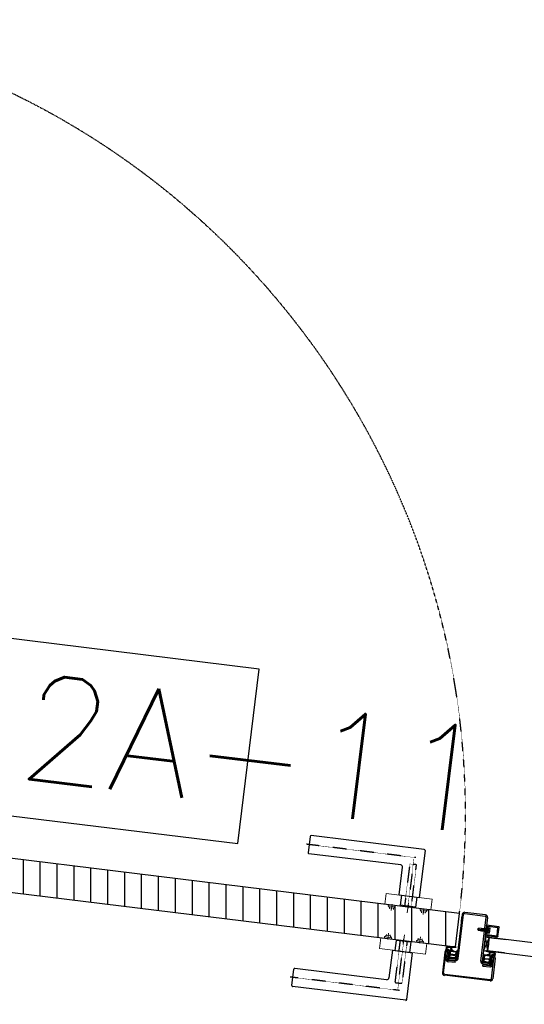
# Model space of a CAD drawing. Header units: millimetres. Extents: x -4577 to 1032787, y -66234 to 201209.
# Tile 194 of 256: x 9511 to 10109, y -6712 to -5545. Entities that reach past the tile are written whole.
import ezdxf

# ---------------------------------------------------------------- set-up
doc = ezdxf.new("R2010")
doc.units = ezdxf.units.MM
for name, pattern in [('510_5_2OG_ELT_1004$0$11-07-22_DS_2OG$0$AUSGEZOGEN', [0]), ('510_5_2OG_ELT_1004$0$11-07-22_DS_2OG$0$STRICHLINIE_S4', [0.095, 0.06, -0.035]), ('510_5_2OG_ELT_1004$0$11-07-22_DS_2OG$0$VERDECKT2_S2', [0.17, 0.1, -0.07])]:
    doc.linetypes.add(name, pattern=pattern)
for name, color, linetype in [('510_5_2OG_ELT_1004$0$11-07-22_DS_2OG$0$2DKont', 8, '510_5_2OG_ELT_1004$0$11-07-22_DS_2OG$0$AUSGEZOGEN'), ('510_5_2OG_ELT_1004$0$11-07-22_DS_2OG$0$2DSchraff', 8, '510_5_2OG_ELT_1004$0$11-07-22_DS_2OG$0$AUSGEZOGEN'), ('510_5_2OG_ELT_1004$0$11-07-22_DS_2OG$0$Mieterausbau', 8, '510_5_2OG_ELT_1004$0$11-07-22_DS_2OG$0$AUSGEZOGEN')]:
    doc.layers.add(name, color=color, linetype=linetype)
doc.styles.add('510_5_2OG_ELT_1004$0$Standard', font='simplex.shx')

# ---------------------------------------------------------------- blocks, each defined once
blk = doc.blocks.new('510_5_2OG_ELT_1004$0$11-07-22_DS_2OG$0$G01_Schr', base_point=(-0.006, -0.01))
at = {"layer": '510_5_2OG_ELT_1004$0$11-07-22_DS_2OG$0$2DSchraff'}
h = blk.add_hatch(color=7, dxfattribs=at)
h.dxf.hatch_style = 2
h.paths.add_polyline_path([(-0.006, 0.0003), (-0.006, 0.0003), (-0.006, 0.0003), (-0.006, 0.0003), (-0.006, 0.0002), (-0.006, 0.0002), (-0.006, 0.0002), (-0.006, 0.0002), (-0.006, 0.0002), (-0.006, 0.0002), (-0.006, 0.0002), (-0.006, 0.0002), (-0.006, 0.0001), (-0.006, 0.0001), (-0.0059, 0.0001), (-0.0059, 0.0001), (-0.0059, 0.0001), (-0.0059, 0.0001), (-0.0059, 0.0001), (-0.0059, 0.0001), (-0.0059, 0.0001), (-0.0059, 0.0001), (-0.0059, 0.0001), (-0.0059, 0), (-0.0059, 0), (-0.0058, 0), (-0.0058, 0), (-0.0058, 0), (-0.0058, 0), (-0.0058, 0), (-0.0058, 0), (-0.0058, 0), (-0.0058, 0), (-0.0057, 0), (-0.0057, 0), (-0.0057, 0), (-0.0057, 0), (-0.0051, 0), (-0.0051, 0), (-0.0051, 0), (-0.0051, 0), (-0.005, 0), (-0.005, 0), (-0.005, 0), (-0.005, 0), (-0.005, 0), (-0.005, 0), (-0.005, 0), (-0.005, 0), (-0.0049, 0), (-0.0049, 0), (-0.0049, 0.0001), (-0.0049, 0.0001), (-0.0049, 0.0001), (-0.0049, 0.0001), (-0.0049, 0.0001), (-0.0049, 0.0001), (-0.0049, 0.0001), (-0.0049, 0.0001), (-0.0049, 0.0001), (-0.0048, 0.0001), (-0.0048, 0.0001), (-0.0048, 0.0002), (-0.0048, 0.0002), (-0.0048, 0.0002), (-0.0048, 0.0002), (-0.0048, 0.0002), (-0.0048, 0.0002), (-0.0048, 0.0002), (-0.0048, 0.0002), (-0.0048, 0.0003), (-0.0048, 0.0003), (-0.0048, 0.0003), (-0.0048, 0.0003), (-0.0048, 0.0004), (-0.0048, 0.0004), (-0.0048, 0.0004), (-0.0048, 0.0005), (-0.0048, 0.0005), (-0.0048, 0.0005), (-0.0048, 0.0005), (-0.0048, 0.0005), (-0.0048, 0.0005), (-0.0048, 0.0005), (-0.0048, 0.0005), (-0.0048, 0.0006), (-0.0048, 0.0006), (-0.0048, 0.0006), (-0.0048, 0.0006), (-0.0047, 0.0006), (-0.0047, 0.0006), (-0.0047, 0.0006), (-0.0047, 0.0006), (-0.0047, 0.0006), (-0.0047, 0.0006), (-0.0047, 0.0007), (-0.0047, 0.0007), (-0.0047, 0.0007), (-0.0047, 0.0007), (-0.0047, 0.0007), (-0.0046, 0.0007), (-0.0046, 0.0007), (-0.0046, 0.0007), (-0.0046, 0.0007), (-0.0046, 0.0007), (-0.0046, 0.0007), (-0.0046, 0.0007), (-0.0046, 0.0007), (-0.0046, 0.0007), (-0.0045, 0.0007), (-0.0045, 0.0007), (-0.0038, 0.0008), (-0.0038, 0.0008), (-0.0038, 0.0008), (-0.0038, 0.0008), (-0.0038, 0.0008), (-0.0038, 0.0008), (-0.0037, 0.0008), (-0.0037, 0.0008), (-0.0037, 0.0008), (-0.0037, 0.0008), (-0.0037, 0.0008), (-0.0037, 0.0008), (-0.0037, 0.0008), (-0.0037, 0.0008), (-0.0037, 0.0008), (-0.0037, 0.0008), (-0.0037, 0.0008), (-0.0037, 0.0008), (-0.0037, 0.0008), (-0.0036, 0.0008), (-0.0036, 0.0008), (-0.0036, 0.0008), (-0.0036, 0.0009), (-0.0036, 0.0009), (-0.0036, 0.0009), (-0.0036, 0.0009), (-0.0036, 0.0009), (-0.0036, 0.0009), (-0.0036, 0.0009), (-0.0036, 0.0009), (-0.0036, 0.0009), (-0.0036, 0.0009), (-0.0036, 0.0009), (-0.0036, 0.0009), (-0.0036, 0.0009), (-0.0036, 0.0009), (-0.0036, 0.0009), (-0.003, 0.0019), (-0.003, 0.0019), (-0.003, 0.0019), (-0.003, 0.002), (-0.003, 0.002), (-0.003, 0.0021), (-0.003, 0.0021), (-0.003, 0.0022), (-0.0031, 0.0022), (-0.0031, 0.0023), (-0.0031, 0.0023), (-0.0031, 0.0023), (-0.0032, 0.0024), (-0.0032, 0.0024), (-0.0032, 0.0024), (-0.0033, 0.0024), (-0.0033, 0.0025), (-0.0033, 0.0025), (-0.0034, 0.0025), (-0.0034, 0.0025), (-0.0035, 0.0025), (-0.0035, 0.0025), (-0.0036, 0.0025), (-0.0036, 0.0025), (-0.0037, 0.0025), (-0.0037, 0.0025), (-0.0037, 0.0024), (-0.0038, 0.0024), (-0.0038, 0.0024), (-0.0038, 0.0024), (-0.0039, 0.0023), (-0.0039, 0.0023), (-0.0039, 0.0023), (-0.004, 0.0022), (-0.004, 0.0022), (-0.004, 0.0021), (-0.004, 0.0021), (-0.004, 0.002), (-0.004, 0.002), (-0.004, 0.002), (-0.004, 0.002), (-0.0041, 0.0019), (-0.0041, 0.0019), (-0.0041, 0.0019), (-0.0041, 0.0018), (-0.0041, 0.0018), (-0.0042, 0.0018), (-0.0042, 0.0018), (-0.0042, 0.0018), (-0.0043, 0.0018), (-0.0043, 0.0018), (-0.0043, 0.0017), (-0.0044, 0.0017), (-0.0044, 0.0017), (-0.0044, 0.0017), (-0.0045, 0.0017), (-0.0045, 0.0018), (-0.0045, 0.0018), (-0.0046, 0.0018), (-0.0046, 0.0018), (-0.0046, 0.0018), (-0.0046, 0.0018), (-0.0047, 0.0018), (-0.0047, 0.0019), (-0.0047, 0.0019), (-0.0047, 0.0019), (-0.0048, 0.002), (-0.0048, 0.002), (-0.0048, 0.002), (-0.0048, 0.002), (-0.0048, 0.0021), (-0.0048, 0.0021), (-0.0048, 0.0021), (-0.0048, 0.0135), (-0.0048, 0.0135), (-0.0048, 0.0135), (-0.0048, 0.0135), (-0.0048, 0.0136), (-0.0048, 0.0136), (-0.0048, 0.0136), (-0.0048, 0.0136), (-0.0048, 0.0136), (-0.0048, 0.0136), (-0.0048, 0.0136), (-0.0048, 0.0136), (-0.0048, 0.0137), (-0.0048, 0.0137), (-0.0047, 0.0137), (-0.0047, 0.0137), (-0.0047, 0.0137), (-0.0047, 0.0137), (-0.0047, 0.0137), (-0.0047, 0.0137), (-0.0047, 0.0137), (-0.0047, 0.0137), (-0.0047, 0.0137), (-0.0047, 0.0138), (-0.0046, 0.0138), (-0.0046, 0.0138), (-0.0046, 0.0138), (-0.0046, 0.0138), (-0.0046, 0.0138), (-0.0046, 0.0138), (-0.0046, 0.0138), (-0.0046, 0.0138), (-0.0046, 0.0138), (-0.0045, 0.0138), (-0.0045, 0.0138), (-0.0045, 0.0138), (-0.0045, 0.0138), (0.0045, 0.0138), (0.0045, 0.0138), (0.0045, 0.0138), (0.0045, 0.0138), (0.0046, 0.0138), (0.0046, 0.0138), (0.0046, 0.0138), (0.0046, 0.0138), (0.0046, 0.0138), (0.0046, 0.0138), (0.0046, 0.0138), (0.0046, 0.0138), (0.0047, 0.0138), (0.0047, 0.0138), (0.0047, 0.0137), (0.0047, 0.0137), (0.0047, 0.0137), (0.0047, 0.0137), (0.0047, 0.0137), (0.0047, 0.0137), (0.0047, 0.0137), (0.0047, 0.0137), (0.0047, 0.0137), (0.0048, 0.0137), (0.0048, 0.0137), (0.0048, 0.0136), (0.0048, 0.0136), (0.0048, 0.0136), (0.0048, 0.0136), (0.0048, 0.0136), (0.0048, 0.0136), (0.0048, 0.0136), (0.0048, 0.0136), (0.0048, 0.0135), (0.0048, 0.0135), (0.0048, 0.0135), (0.0048, 0.0135), (0.0048, 0.0021), (0.0048, 0.0021), (0.0048, 0.0021), (0.0048, 0.002), (0.0048, 0.002), (0.0048, 0.002), (0.0048, 0.002), (0.0047, 0.0019), (0.0047, 0.0019), (0.0047, 0.0019), (0.0047, 0.0018), (0.0046, 0.0018), (0.0046, 0.0018), (0.0046, 0.0018), (0.0046, 0.0018), (0.0045, 0.0018), (0.0045, 0.0018), (0.0045, 0.0017), (0.0044, 0.0017), (0.0044, 0.0017), (0.0044, 0.0017), (0.0043, 0.0017), (0.0043, 0.0018), (0.0043, 0.0018), (0.0042, 0.0018), (0.0042, 0.0018), (0.0042, 0.0018), (0.0041, 0.0018), (0.0041, 0.0018), (0.0041, 0.0019), (0.0041, 0.0019), (0.0041, 0.0019), (0.004, 0.002), (0.004, 0.002), (0.004, 0.002), (0.004, 0.002), (0.004, 0.0021), (0.004, 0.0021), (0.004, 0.0022), (0.004, 0.0022), (0.0039, 0.0023), (0.0039, 0.0023), (0.0039, 0.0023), (0.0038, 0.0024), (0.0038, 0.0024), (0.0038, 0.0024), (0.0037, 0.0024), (0.0037, 0.0025), (0.0037, 0.0025), (0.0036, 0.0025), (0.0036, 0.0025), (0.0035, 0.0025), (0.0035, 0.0025), (0.0034, 0.0025), (0.0034, 0.0025), (0.0033, 0.0025), (0.0033, 0.0025), (0.0033, 0.0024), (0.0032, 0.0024), (0.0032, 0.0024), (0.0031, 0.0024), (0.0031, 0.0023), (0.0031, 0.0023), (0.0031, 0.0023), (0.003, 0.0022), (0.003, 0.0022), (0.003, 0.0021), (0.003, 0.0021), (0.003, 0.002), (0.003, 0.002), (0.003, 0.002), (0.003, 0.0019), (0.003, 0.0019), (0.0035, 0.0009), (0.0035, 0.0009), (0.0035, 0.0009), (0.0035, 0.0009), (0.0035, 0.0009), (0.0036, 0.0009), (0.0036, 0.0009), (0.0036, 0.0009), (0.0036, 0.0009), (0.0036, 0.0009), (0.0036, 0.0009), (0.0036, 0.0009), (0.0036, 0.0009), (0.0036, 0.0009), (0.0036, 0.0009), (0.0036, 0.0008), (0.0036, 0.0008), (0.0036, 0.0008), (0.0036, 0.0008), (0.0036, 0.0008), (0.0036, 0.0008), (0.0037, 0.0008), (0.0037, 0.0008), (0.0037, 0.0008), (0.0037, 0.0008), (0.0037, 0.0008), (0.0037, 0.0008), (0.0037, 0.0008), (0.0037, 0.0008), (0.0037, 0.0008), (0.0037, 0.0008), (0.0037, 0.0008), (0.0037, 0.0008), (0.0037, 0.0008), (0.0038, 0.0008), (0.0038, 0.0008), (0.0038, 0.0008), (0.0045, 0.0007), (0.0045, 0.0007), (0.0046, 0.0007), (0.0046, 0.0007), (0.0046, 0.0007), (0.0046, 0.0007), (0.0046, 0.0007), (0.0046, 0.0007), (0.0046, 0.0007), (0.0046, 0.0007), (0.0046, 0.0007), (0.0047, 0.0007), (0.0047, 0.0007), (0.0047, 0.0007), (0.0047, 0.0007), (0.0047, 0.0007), (0.0047, 0.0006), (0.0047, 0.0006), (0.0047, 0.0006), (0.0047, 0.0006), (0.0047, 0.0006), (0.0047, 0.0006), (0.0048, 0.0006), (0.0048, 0.0006), (0.0048, 0.0006), (0.0048, 0.0006), (0.0048, 0.0005), (0.0048, 0.0005), (0.0048, 0.0005), (0.0048, 0.0005), (0.0048, 0.0005), (0.0048, 0.0005), (0.0048, 0.0005), (0.0048, 0.0005), (0.0048, 0.0004), (0.0048, 0.0004), (0.0048, 0.0004), (0.0048, 0.0003), (0.0048, 0.0003), (0.0048, 0.0003), (0.0048, 0.0003), (0.0048, 0.0002), (0.0048, 0.0002), (0.0048, 0.0002), (0.0048, 0.0002), (0.0048, 0.0002), (0.0048, 0.0002), (0.0048, 0.0002), (0.0048, 0.0002), (0.0048, 0.0001), (0.0048, 0.0001), (0.0049, 0.0001), (0.0049, 0.0001), (0.0049, 0.0001), (0.0049, 0.0001), (0.0049, 0.0001), (0.0049, 0.0001), (0.0049, 0.0001), (0.0049, 0.0001), (0.0049, 0.0001), (0.0049, 0), (0.005, 0), (0.005, 0), (0.005, 0), (0.005, 0), (0.005, 0), (0.005, 0), (0.005, 0), (0.005, 0), (0.005, 0), (0.0051, 0), (0.0051, 0), (0.0051, 0), (0.0051, 0), (0.0057, 0), (0.0057, 0), (0.0057, 0), (0.0057, 0), (0.0058, 0), (0.0058, 0), (0.0058, 0), (0.0058, 0), (0.0058, 0), (0.0058, 0), (0.0058, 0), (0.0058, 0), (0.0059, 0), (0.0059, 0), (0.0059, 0.0001), (0.0059, 0.0001), (0.0059, 0.0001), (0.0059, 0.0001), (0.0059, 0.0001), (0.0059, 0.0001), (0.0059, 0.0001), (0.0059, 0.0001), (0.0059, 0.0001), (0.006, 0.0001), (0.006, 0.0001), (0.006, 0.0002), (0.006, 0.0002), (0.006, 0.0002), (0.006, 0.0002), (0.006, 0.0002), (0.006, 0.0002), (0.006, 0.0002), (0.006, 0.0002), (0.006, 0.0003), (0.006, 0.0003), (0.006, 0.0003), (0.006, 0.0003), (0.006, 0.0147), (0.006, 0.0147), (0.006, 0.0147), (0.006, 0.0147), (0.006, 0.0148), (0.006, 0.0148), (0.006, 0.0148), (0.006, 0.0148), (0.006, 0.0148), (0.006, 0.0148), (0.006, 0.0148), (0.006, 0.0148), (0.006, 0.0148), (0.006, 0.0149), (0.0059, 0.0149), (0.0059, 0.0149), (0.0059, 0.0149), (0.0059, 0.0149), (0.0059, 0.0149), (0.0059, 0.0149), (0.0059, 0.0149), (0.0059, 0.0149), (0.0059, 0.0149), (0.0059, 0.015), (0.0059, 0.015), (0.0058, 0.015), (0.0058, 0.015), (0.0058, 0.015), (0.0058, 0.015), (0.0058, 0.015), (0.0058, 0.015), (0.0058, 0.015), (0.0058, 0.015), (0.0057, 0.015), (0.0057, 0.015), (0.0057, 0.015), (0.0057, 0.015), (-0.0057, 0.015), (-0.0057, 0.015), (-0.0057, 0.015), (-0.0057, 0.015), (-0.0058, 0.015), (-0.0058, 0.015), (-0.0058, 0.015), (-0.0058, 0.015), (-0.0058, 0.015), (-0.0058, 0.015), (-0.0058, 0.015), (-0.0058, 0.015), (-0.0059, 0.015), (-0.0059, 0.015), (-0.0059, 0.0149), (-0.0059, 0.0149), (-0.0059, 0.0149), (-0.0059, 0.0149), (-0.0059, 0.0149), (-0.0059, 0.0149), (-0.0059, 0.0149), (-0.0059, 0.0149), (-0.0059, 0.0149), (-0.006, 0.0149), (-0.006, 0.0148), (-0.006, 0.0148), (-0.006, 0.0148), (-0.006, 0.0148), (-0.006, 0.0148), (-0.006, 0.0148), (-0.006, 0.0148), (-0.006, 0.0148), (-0.006, 0.0148), (-0.006, 0.0147), (-0.006, 0.0147), (-0.006, 0.0147), (-0.006, 0.0147)])
at = {"layer": '510_5_2OG_ELT_1004$0$11-07-22_DS_2OG$0$2DKont'}
for p, q in [((-0.006, 0.0003), (-0.006, 0.0147)), ((-0.0057, 0.015), (0.0057, 0.015)), ((-0.0048, 0.0021), (-0.0048, 0.0135)), ((-0.0045, 0.0138), (0.0045, 0.0138)), ((0.0048, 0.0135), (0.0048, 0.0021)), ((0.006, 0.0147), (0.006, 0.0003)), ((-0.0057, 0), (-0.0051, 0)), ((-0.0048, 0.0003), (-0.0048, 0.0004)), ((-0.0038, 0.0008), (-0.0045, 0.0007)), ((-0.003, 0.0019), (-0.0036, 0.0009)), ((-0.003, 0.0045), (-0.0031, 0.0026)), ((0.0031, 0.0026), (-0.0031, 0.0026)), ((-0.0031, 0.0026), (-0.0028, 0.0013)), ((-0.003, 0.0045), (0.003, 0.0045)), ((0.0027, 0.0013), (-0.0028, 0.0013)), ((-0.0028, 0), (-0.0028, 0.0013)), ((0.0027, 0), (-0.0028, 0)), ((-0.0013, 0), (-0.0013, -0.0087)), ((0.0031, 0.0026), (0.0027, 0.0013)), ((0.0027, 0.0013), (0.0027, 0)), ((0.003, 0.0045), (0.0031, 0.0026)), ((0.003, 0.0019), (0.0035, 0.0009)), ((0.0038, 0.0008), (0.0045, 0.0007)), ((0.0048, 0.0004), (0.0048, 0.0003)), ((0.0051, 0), (0.0057, 0)), ((0.0019, -0.0005), (-0.0019, -0.0013)), ((-0.0019, -0.0013), (-0.0019, -0.0013)), ((-0.0019, -0.0013), (-0.0013, -0.0014)), ((0.0019, -0.002), (-0.0019, -0.0028)), ((-0.0019, -0.0028), (-0.0013, -0.0029)), ((0.0019, -0.0035), (-0.0019, -0.0043)), ((-0.0019, -0.0043), (-0.0013, -0.0044)), ((0.0019, -0.005), (-0.0019, -0.0058)), ((-0.0019, -0.0058), (-0.0013, -0.0059)), ((0, -0.01), (-0.0013, -0.0087)), ((0, -0.0054), (0, -0.01)), ((0.0013, -0.0087), (0, -0.0091)), ((0, -0.01), (0.0013, -0.0087)), ((0.0013, 0), (0.0013, -0.0087)), ((0.0013, -0.0004), (0.0019, -0.0005)), ((0.0013, -0.0019), (0.0019, -0.002)), ((0.0013, -0.0034), (0.0019, -0.0035)), ((0.0013, -0.0049), (0.0019, -0.005))]:
    blk.add_line(p, q, dxfattribs=at)
for centre, radius, start, end in [((-0.0057, 0.0147), 0.0003, 90, 180), ((-0.0045, 0.0135), 0.0003, 90, 180), ((0.0045, 0.0135), 0.0003, 0, 90), ((0.0057, 0.0147), 0.0003, 0, 90), ((-0.0057, 0.0003), 0.0003, 180, 270), ((-0.0051, 0.0003), 0.0003, 270, 360), ((-0.0044, 0.0021), 0.000406, 180, 350.6698), ((-0.0045, 0.0004), 0.0003, 95, 180), ((-0.0038, 0.0011), 0.0003, 275, 330), ((0.0038, 0.0011), 0.0003, 210, 265), ((0.0044, 0.0021), 0.000406, 189.3302, 360), ((0.0045, 0.0004), 0.0003, 0, 85), ((0.0051, 0.0003), 0.0003, 180, 270), ((0.0057, 0.0003), 0.0003, 270, 360)]:
    blk.add_arc(centre, radius, start, end, dxfattribs=at)
blk = doc.blocks.new('510_5_2OG_ELT_1004$0$11-07-22_DS_2OG$0$DichtngKämpfer', base_point=(-0.0095, -0.0018, -0.0044))
for p, q in [((-0.0074, 0.0124), (-0.0087, 0.0111)), ((-0.0076, 0.0113), (-0.0071, 0.0121)), ((-0.0059, 0.0124), (-0.007, 0.0113)), ((-0.0061, 0.0113), (-0.0055, 0.0121)), ((-0.0041, 0.0124), (-0.0053, 0.0113)), ((-0.0043, 0.0113), (-0.0038, 0.0121)), ((0.0012, 0.0125), (0.0012, 0.0125)), ((-0.0087, 0.0111), (-0.0093, 0.0111)), ((-0.0093, 0.0107), (-0.0087, 0.0107)), ((-0.0093, 0.0039), (-0.0079, 0.002)), ((-0.007, 0.0113), (-0.0076, 0.0113)), ((-0.0076, 0.0029), (-0.007, 0.003)), ((-0.0074, 0.0022), (-0.0076, 0.0029)), ((-0.007, 0.003), (-0.0056, 0.0022)), ((-0.0053, 0.0113), (-0.0061, 0.0113)), ((-0.0059, 0.003), (-0.0054, 0.0031)), ((-0.0054, 0.0026), (-0.0059, 0.003)), ((-0.0054, 0.0031), (-0.0035, 0.0024)), ((-0.0008, 0.0115), (-0.0043, 0.0113)), ((-0.0043, 0.01), (-0.0043, 0.0044)), ((-0.0034, 0.0029), (-0.0041, 0.0031)), ((-0.0021, 0.0027), (-0.0041, 0.0031)), ((-0.0012, 0.0105), (-0.004, 0.0103)), ((-0.0013, 0.0035), (-0.004, 0.0041)), ((-0.0009, 0.0038), (-0.0009, 0.0102)), ((-0.0002, 0.0084), (-0.0002, 0.0111)), ((-0.0002, 0.0029), (-0.0002, 0.0062)), ((0.0004, 0.0064), (0, 0.0077)), ((0.0038, 0.0046), (0.0032, -0.0005)), ((0.0043, 0.0094), (0.0039, 0.0056)), ((0.005, 0.0091), (0.0039, -0.001)), ((0.0031, -0.0016), (0, -0.0018)), ((0.0032, -0.0005), (0.0014, -0.0007))]:
    blk.add_line(p, q)
for points in [[(-0.0038, 0.0121), (-0.0037, 0.0121), (-0.0037, 0.0122), (-0.0037, 0.0122), (-0.0037, 0.0123), (-0.0037, 0.0123), (-0.0037, 0.0124), (-0.0038, 0.0124), (-0.0038, 0.0124), (-0.0038, 0.0125), (-0.0039, 0.0125), (-0.0039, 0.0125), (-0.004, 0.0125), (-0.004, 0.0125), (-0.004, 0.0125), (-0.0041, 0.0125), (-0.0041, 0.0124)], [(-0.0008, 0.0115), (-0.0006, 0.0115), (-0.0005, 0.0115), (-0.0004, 0.0115), (-0.0002, 0.0115), (-0.0001, 0.0116), (0, 0.0116), (0.0002, 0.0117), (0.0003, 0.0117), (0.0004, 0.0118), (0.0005, 0.0119), (0.0006, 0.0119), (0.0007, 0.012), (0.0008, 0.0121), (0.0009, 0.0122), (0.001, 0.0123), (0.0011, 0.0124)], [(-0.0002, 0.0111), (0, 0.0111), (0.0001, 0.0112), (0.0003, 0.0113), (0.0004, 0.0114), (0.0006, 0.0115), (0.0007, 0.0116), (0.0008, 0.0117), (0.0009, 0.0118), (0.001, 0.0119), (0.0011, 0.012), (0.0012, 0.0122), (0.0013, 0.0123)], [(0.0013, 0.0123), (0.0013, 0.0123), (0.0013, 0.0124), (0.0013, 0.0124), (0.0013, 0.0124), (0.0013, 0.0124), (0.0013, 0.0124), (0.0013, 0.0125), (0.0013, 0.0125), (0.0012, 0.0125), (0.0012, 0.0125), (0.0012, 0.0125), (0.0012, 0.0125), (0.0012, 0.0125), (0.0011, 0.0125), (0.0011, 0.0125), (0.0011, 0.0125), (0.0011, 0.0125), (0.0011, 0.0124), (0.0011, 0.0124)], [(-0.004, 0.0103), (-0.0041, 0.0103), (-0.0041, 0.0103), (-0.0042, 0.0103), (-0.0042, 0.0102), (-0.0043, 0.0102), (-0.0043, 0.0101), (-0.0043, 0.0101), (-0.0043, 0.0101), (-0.0043, 0.01)], [(-0.0043, 0.0044), (-0.0043, 0.0044), (-0.0043, 0.0043), (-0.0043, 0.0043), (-0.0043, 0.0042), (-0.0042, 0.0042), (-0.0042, 0.0042), (-0.0041, 0.0042), (-0.0041, 0.0041), (-0.004, 0.0041)], [(-0.0035, 0.0024), (-0.0035, 0.0024), (-0.0034, 0.0024), (-0.0034, 0.0024), (-0.0033, 0.0024), (-0.0033, 0.0025), (-0.0033, 0.0025), (-0.0033, 0.0025), (-0.0033, 0.0026), (-0.0032, 0.0026), (-0.0033, 0.0027), (-0.0033, 0.0027), (-0.0033, 0.0028), (-0.0033, 0.0028), (-0.0033, 0.0028), (-0.0034, 0.0029), (-0.0034, 0.0029)], [(-0.0002, -0.0015), (-0.0001, -0.0013), (0, -0.0012), (0, -0.0011), (0.0001, -0.0009), (0.0001, -0.0008), (0.0002, -0.0006), (0.0002, -0.0005), (0.0002, -0.0003), (0.0002, -0.0002), (0.0003, 0), (0.0003, 0.0001), (0.0002, 0.0003), (0.0002, 0.0004), (0.0002, 0.0006), (0.0002, 0.0007), (0.0001, 0.0008), (0.0001, 0.001), (0, 0.0011), (0, 0.0013), (-0.0001, 0.0014), (-0.0002, 0.0015), (-0.0003, 0.0016), (-0.0004, 0.0018), (-0.0005, 0.0019), (-0.0006, 0.002), (-0.0007, 0.0021), (-0.0008, 0.0022), (-0.0009, 0.0023), (-0.0011, 0.0024), (-0.0012, 0.0024), (-0.0013, 0.0025), (-0.0015, 0.0026), (-0.0016, 0.0026), (-0.0018, 0.0027), (-0.0019, 0.0027), (-0.002, 0.0027), (-0.0022, 0.0027)], [(-0.0013, 0.0035), (-0.0012, 0.0035), (-0.0012, 0.0035), (-0.0011, 0.0035), (-0.0011, 0.0035), (-0.001, 0.0035), (-0.001, 0.0036), (-0.0009, 0.0036), (-0.0009, 0.0037), (-0.0009, 0.0037), (-0.0009, 0.0038)], [(-0.0009, 0.0102), (-0.0009, 0.0102), (-0.0009, 0.0103), (-0.0009, 0.0103), (-0.001, 0.0104), (-0.001, 0.0104), (-0.0011, 0.0104), (-0.0011, 0.0105), (-0.0012, 0.0105), (-0.0012, 0.0105)], [(-0.0002, 0.0084), (-0.0001, 0.0082), (-0.0001, 0.0081), (-0.0001, 0.008), (-0.0001, 0.0078), (0, 0.0077)], [(-0.0002, 0.0062), (-0.0001, 0.006), (-0.0001, 0.0059), (-0.0001, 0.0058), (0, 0.0056), (0, 0.0055), (0.0001, 0.0054), (0.0001, 0.0052), (0.0002, 0.0051), (0.0003, 0.005), (0.0004, 0.0049), (0.0005, 0.0048), (0.0006, 0.0047), (0.0007, 0.0046), (0.0008, 0.0045), (0.0009, 0.0044), (0.001, 0.0043), (0.0011, 0.0043), (0.0013, 0.0042), (0.0014, 0.0042), (0.0015, 0.0041), (0.0017, 0.0041), (0.0018, 0.0041), (0.0019, 0.004), (0.0021, 0.004), (0.0022, 0.004), (0.0024, 0.004), (0.0025, 0.004), (0.0027, 0.0041), (0.0028, 0.0041), (0.0029, 0.0041), (0.0031, 0.0042), (0.0032, 0.0042), (0.0033, 0.0043), (0.0034, 0.0044), (0.0036, 0.0044), (0.0037, 0.0045), (0.0038, 0.0046)], [(0.0012, -0.0005), (0.0012, -0.0003), (0.0013, -0.0002), (0.0013, 0), (0.0013, 0.0002), (0.0012, 0.0004), (0.0012, 0.0005), (0.0012, 0.0007), (0.0011, 0.0009), (0.0011, 0.0011), (0.001, 0.0012), (0.001, 0.0014), (0.0009, 0.0016), (0.0008, 0.0017), (0.0008, 0.0019), (0.0007, 0.002), (0.0006, 0.0022), (0.0005, 0.0023), (0.0004, 0.0024), (0.0002, 0.0026), (0.0001, 0.0027), (0, 0.0028), (-0.0002, 0.0029)], [(0.0004, 0.0064), (0.0005, 0.0062), (0.0005, 0.0061), (0.0006, 0.006), (0.0006, 0.0059), (0.0007, 0.0058), (0.0008, 0.0057), (0.0008, 0.0056), (0.0009, 0.0055), (0.001, 0.0054), (0.0011, 0.0053), (0.0012, 0.0052), (0.0013, 0.0051), (0.0014, 0.0051), (0.0016, 0.005), (0.0017, 0.005), (0.0018, 0.0049), (0.0019, 0.0049), (0.002, 0.0049), (0.0022, 0.0049), (0.0023, 0.0049), (0.0024, 0.0049), (0.0026, 0.0049), (0.0027, 0.0049), (0.0028, 0.0049), (0.0029, 0.0049), (0.0031, 0.005), (0.0032, 0.005), (0.0033, 0.0051), (0.0034, 0.0052), (0.0035, 0.0052), (0.0036, 0.0053), (0.0037, 0.0054), (0.0038, 0.0055), (0.0039, 0.0056)], [(0.005, 0.0091), (0.005, 0.0091), (0.005, 0.0092), (0.005, 0.0092), (0.005, 0.0093), (0.005, 0.0093), (0.005, 0.0094), (0.0049, 0.0095), (0.0049, 0.0095), (0.0049, 0.0095), (0.0048, 0.0096), (0.0048, 0.0096), (0.0047, 0.0096), (0.0047, 0.0096), (0.0046, 0.0096), (0.0046, 0.0096), (0.0045, 0.0096), (0.0045, 0.0096), (0.0044, 0.0096), (0.0044, 0.0095), (0.0043, 0.0095), (0.0043, 0.0094)], [(-0.0002, -0.0015), (-0.0002, -0.0015), (-0.0002, -0.0015), (-0.0002, -0.0016), (-0.0002, -0.0016), (-0.0002, -0.0016), (-0.0002, -0.0017), (-0.0002, -0.0017), (-0.0001, -0.0017), (-0.0001, -0.0018), (-0.0001, -0.0018), (0, -0.0018), (0, -0.0018)], [(0.0012, -0.0005), (0.0012, -0.0005), (0.0012, -0.0006), (0.0012, -0.0006), (0.0012, -0.0006), (0.0013, -0.0006), (0.0013, -0.0006), (0.0013, -0.0007), (0.0013, -0.0007), (0.0014, -0.0007), (0.0014, -0.0007)], [(0.0031, -0.0016), (0.0032, -0.0015), (0.0032, -0.0015), (0.0033, -0.0015), (0.0034, -0.0014), (0.0035, -0.0014), (0.0036, -0.0013), (0.0037, -0.0013), (0.0037, -0.0012), (0.0038, -0.0011), (0.0038, -0.0011), (0.0039, -0.001)], [(0.0032, -0.0005), (0.0032, -0.0005), (0.0032, -0.0005), (0.0032, -0.0005), (0.0032, -0.0005), (0.0032, -0.0005)]]:
    blk.add_lwpolyline(points)
blk.add_lwpolyline([(-0.0083, 0.0042), (-0.0083, 0.0042), (-0.0083, 0.0042), (-0.0083, 0.0042), (-0.0083, 0.0042), (-0.0083, 0.0042), (-0.0083, 0.0042), (-0.0083, 0.0041), (-0.0083, 0.0041), (-0.0083, 0.0041), (-0.0083, 0.0041), (-0.0083, 0.0041), (-0.0083, 0.0041), (-0.0082, 0.0041), (-0.0082, 0.0041), (-0.0082, 0.004), (-0.0082, 0.004), (-0.0082, 0.004), (-0.0082, 0.004), (-0.0082, 0.004), (-0.0082, 0.004), (-0.0082, 0.004), (-0.0081, 0.004), (-0.0081, 0.004), (-0.0081, 0.004), (-0.0081, 0.0039), (-0.0081, 0.0039), (-0.0081, 0.0039), (-0.0081, 0.0039), (-0.008, 0.0039), (-0.008, 0.0039), (-0.008, 0.0039), (-0.008, 0.0039), (-0.008, 0.0039), (-0.008, 0.0039), (-0.0054, 0.0041), (-0.0054, 0.0041), (-0.0054, 0.0041), (-0.0053, 0.0041), (-0.0053, 0.0041), (-0.0053, 0.0041), (-0.0053, 0.0041), (-0.0053, 0.0041), (-0.0053, 0.0041), (-0.0053, 0.0041), (-0.0053, 0.0041), (-0.0052, 0.0041), (-0.0052, 0.0041), (-0.0052, 0.0041), (-0.0052, 0.0041), (-0.0052, 0.0042), (-0.0052, 0.0042), (-0.0051, 0.0042), (-0.0051, 0.0042), (-0.0051, 0.0042), (-0.0051, 0.0043), (-0.0051, 0.0043), (-0.0051, 0.0043), (-0.0051, 0.0043), (-0.0051, 0.0043), (-0.0051, 0.0043), (-0.0051, 0.0043), (-0.0051, 0.0043), (-0.0051, 0.0044), (-0.0051, 0.0044), (-0.0051, 0.0044), (-0.0051, 0.0044), (-0.0051, 0.01), (-0.0051, 0.01), (-0.0051, 0.01), (-0.0051, 0.01), (-0.0051, 0.0101), (-0.0051, 0.0101), (-0.0051, 0.0101), (-0.0051, 0.0101), (-0.0051, 0.0101), (-0.0051, 0.0101), (-0.0051, 0.0101), (-0.0051, 0.0101), (-0.0051, 0.0101), (-0.0051, 0.0102), (-0.0051, 0.0102), (-0.0052, 0.0102), (-0.0052, 0.0102), (-0.0052, 0.0102), (-0.0052, 0.0102), (-0.0052, 0.0103), (-0.0052, 0.0103), (-0.0053, 0.0103), (-0.0053, 0.0103), (-0.0053, 0.0103), (-0.0053, 0.0103), (-0.0053, 0.0103), (-0.0053, 0.0103), (-0.0053, 0.0103), (-0.0053, 0.0103), (-0.0054, 0.0103), (-0.0054, 0.0103), (-0.0054, 0.0103), (-0.0054, 0.0103), (-0.0075, 0.0103), (-0.0075, 0.0103), (-0.0075, 0.0103), (-0.0075, 0.0103), (-0.0075, 0.0103), (-0.0075, 0.0103), (-0.0076, 0.0103), (-0.0076, 0.0103), (-0.0076, 0.0103), (-0.0076, 0.0103), (-0.0076, 0.0103), (-0.0076, 0.0102), (-0.0076, 0.0102), (-0.0076, 0.0102), (-0.0076, 0.0102), (-0.0077, 0.0101), (-0.0077, 0.0101), (-0.0078, 0.0101), (-0.0078, 0.0101), (-0.0078, 0.0101), (-0.0078, 0.0101), (-0.0078, 0.0101), (-0.0078, 0.01), (-0.0078, 0.01), (-0.0078, 0.01), (-0.0078, 0.0099), (-0.0078, 0.0097), (-0.0078, 0.0095), (-0.0079, 0.0094), (-0.0079, 0.0092), (-0.0079, 0.0091), (-0.0079, 0.0089), (-0.008, 0.0087), (-0.008, 0.0086), (-0.008, 0.0084), (-0.008, 0.0083), (-0.008, 0.0081), (-0.0081, 0.0079), (-0.0081, 0.0078), (-0.0081, 0.0076), (-0.0081, 0.0075), (-0.0081, 0.0073), (-0.0081, 0.0071), (-0.0081, 0.007), (-0.0082, 0.0068), (-0.0082, 0.0067), (-0.0082, 0.0065), (-0.0082, 0.0063), (-0.0082, 0.0062), (-0.0082, 0.006), (-0.0082, 0.0058), (-0.0082, 0.0057), (-0.0082, 0.0055), (-0.0083, 0.0054), (-0.0083, 0.0052), (-0.0083, 0.005), (-0.0083, 0.0049), (-0.0083, 0.0047), (-0.0083, 0.0046), (-0.0083, 0.0044)], close=True)
for centre, radius, start, end in [((-0.0073, 0.0122), 0.000248, 324.9572, 130.4511), ((-0.0057, 0.0122), 0.00025, 324.755, 129.2712), ((-0.0093, 0.0109), 0.0002, 90, 270), ((0.0445, 0.0027), 0.0538, 171.4877, 178.764), ((-0.0077, 0.0021), 0.00025, 211.9684, 16.4846)]:
    blk.add_arc(centre, radius, start, end)
blk = doc.blocks.new('510_5_2OG_ELT_1004$0$11-07-22_DS_2OG$0$COMPLEXOBJECT_176')
at = {"layer": '510_5_2OG_ELT_1004$0$11-07-22_DS_2OG$0$Mieterausbau', "color": 7, "linetype": '510_5_2OG_ELT_1004$0$11-07-22_DS_2OG$0$AUSGEZOGEN', "lineweight": 13}
for p, q in [((8.048, 60.2987), (8.0496, 60.3116)), ((8.0496, 60.3116), (8.104, 60.3049)), ((8.048, 60.2987), (8.1024, 60.292)), ((8.052, 60.2967), (8.0522, 60.2982)), ((8.052, 60.2967), (8.0603, 60.2957)), ((8.0537, 60.2946), (8.052, 60.2967)), ((8.0535, 60.2932), (8.0537, 60.2946)), ((8.0537, 60.2946), (8.0582, 60.294)), ((8.0555, 60.2911), (8.0565, 60.2989)), ((8.058, 60.2926), (8.0582, 60.294)), ((8.0582, 60.294), (8.0603, 60.2957)), ((8.0603, 60.2957), (8.0605, 60.2972)), ((8.0744, 60.2886), (8.0758, 60.3001)), ((8.104, 60.3049), (8.1024, 60.292)), ((8.0898, 60.2921), (8.0899, 60.2936)), ((8.0898, 60.2921), (8.098, 60.2911)), ((8.0914, 60.2899), (8.0898, 60.2921)), ((8.0912, 60.2886), (8.0914, 60.2899)), ((8.0914, 60.2899), (8.0959, 60.2894)), ((8.0932, 60.2864), (8.0941, 60.2938)), ((8.0957, 60.288), (8.0959, 60.2894)), ((8.0959, 60.2894), (8.098, 60.2911)), ((8.098, 60.2911), (8.0982, 60.2925))]:
    blk.add_line(p, q, dxfattribs=at)
blk = doc.blocks.new('510_5_2OG_ELT_1004$0$11-07-22_DS_2OG$0$COMPLEXOBJECT_177')
at = {"layer": '510_5_2OG_ELT_1004$0$11-07-22_DS_2OG$0$Mieterausbau', "color": 7, "linetype": '510_5_2OG_ELT_1004$0$11-07-22_DS_2OG$0$AUSGEZOGEN', "lineweight": 13}
for p, q in [((8.0431, 60.259), (8.0415, 60.2461)), ((8.0431, 60.259), (8.0975, 60.2523)), ((8.0475, 60.26), (8.0474, 60.2585)), ((8.0496, 60.2616), (8.0475, 60.26)), ((8.0475, 60.26), (8.0558, 60.259)), ((8.0498, 60.263), (8.0496, 60.2616)), ((8.0496, 60.2616), (8.0541, 60.2611)), ((8.0523, 60.2646), (8.0513, 60.2568)), ((8.0543, 60.2625), (8.0541, 60.2611)), ((8.0541, 60.2611), (8.0558, 60.259)), ((8.0558, 60.259), (8.0556, 60.2575)), ((8.0712, 60.2624), (8.0697, 60.251)), ((8.09, 60.26), (8.0891, 60.2526)), ((8.0853, 60.2553), (8.0851, 60.2539)), ((8.0874, 60.257), (8.0853, 60.2553)), ((8.0853, 60.2553), (8.0935, 60.2543)), ((8.0875, 60.2584), (8.0874, 60.257)), ((8.0874, 60.257), (8.0918, 60.2564)), ((8.092, 60.2578), (8.0918, 60.2564)), ((8.0918, 60.2564), (8.0935, 60.2543)), ((8.0935, 60.2543), (8.0933, 60.2528)), ((8.0959, 60.2394), (8.0975, 60.2523)), ((8.0415, 60.2461), (8.0959, 60.2394))]:
    blk.add_line(p, q, dxfattribs=at)
blk = doc.blocks.new('510_5_2OG_ELT_1004')
at = {"layer": '510_5_2OG_ELT_1004$0$11-07-22_DS_2OG$0$Mieterausbau', "linetype": 'Continuous'}
h = blk.add_hatch(dxfattribs=at)
h.set_pattern_fill('SCHRAFFUR_1', color=256, scale=1000, style=0, pattern_type=2)
h.set_pattern_definition([(90, (1895.797, -66891.69), (-40, 5e-15), []), (90, (1875.797, -66891.69), (-40, 5e-15), [])])
h.paths.add_polyline_path([(10027.2, -6643.5), (10032, -6603.8), (9089.1, -6488), (9084.2, -6527.7)], flags=0)
at = {"layer": '510_5_2OG_ELT_1004$0$11-07-22_DS_2OG$0$Mieterausbau', "linetype": '510_5_2OG_ELT_1004$0$11-07-22_DS_2OG$0$AUSGEZOGEN'}
for p, q in [((9794.8, -6314.4), (9170.2, -6237.7)), ((9769.5, -6521.2), (9794.8, -6314.4)), ((9144.8, -6444.5), (9769.5, -6521.2)), ((9855.3, -6512.6), (9853, -6532)), ((9990.4, -6528.2), (9856.4, -6511.7)), ((9991.3, -6529.3), (9984.5, -6584.9)), ((9962.5, -6546.4), (9853.8, -6533.1)), ((9960.7, -6582), (9964.7, -6549.2)), ((9960.7, -6582), (9984.5, -6584.9)), ((9962.3, -6594.2), (9963.7, -6582.3)), ((9981.4, -6584.5), (9980, -6596.4)), ((9980, -6596.4), (9962.3, -6594.2)), ((10035.4, -6605), (10029, -6657.1)), ((10030.5, -6657.3), (10036.9, -6605.2)), ((10034.3, -6613.7), (10035, -6608.2)), ((10034.3, -6613.7), (10035, -6608.2)), ((10035.4, -6605.3), (10035.3, -6605.9)), ((10035.4, -6605.3), (10035.3, -6605.9)), ((10038.3, -6604.1), (10062.6, -6607.1)), ((10062.8, -6605.6), (10038.5, -6602.6)), ((10057.3, -6660.6), (10063.7, -6608.5)), ((10057.3, -6660.6), (10063.7, -6608.5)), ((10065.2, -6608.6), (10058.8, -6660.8)), ((10065.2, -6608.6), (10058.8, -6660.8)), ((10065.2, -6608.9), (10065.1, -6609.5)), ((10065.2, -6608.9), (10065.1, -6609.5)), ((10034.1, -6616), (10034, -6616.6)), ((10034.1, -6616), (10034, -6616.6)), ((9957.1, -6635.9), (9955.7, -6647.8)), ((9974.9, -6638.1), (9957.1, -6635.9)), ((10067.3, -6632.5), (10060.4, -6647.6)), ((10062.4, -6631.8), (10065.4, -6648.2)), ((10067.3, -6632.4), (10065.4, -6648.2)), ((10067.3, -6632.4), (10087.2, -6634.8)), ((10583.4, -6695.8), (10067.3, -6632.4)), ((9952.6, -6647.5), (9948.6, -6680.2)), ((9952.6, -6647.5), (9976.4, -6650.4)), ((9973.4, -6650), (9974.9, -6638.1)), ((10066.3, -6640.3), (10065.4, -6648.2)), ((10085.2, -6650.6), (10065.4, -6648.2)), ((10065.4, -6648.2), (10581.5, -6711.6)), ((9969.6, -6706), (9976.4, -6650.4)), ((10014.8, -6649.6), (10011.8, -6674.1)), ((10013.3, -6674.3), (10016.3, -6649.7)), ((10016.3, -6658.1), (10018.3, -6650)), ((10017.8, -6658.2), (10019.8, -6650.2)), ((10027.1, -6660.6), (10018.9, -6659.6)), ((10019.3, -6658.7), (10019.4, -6657.2)), ((10027.4, -6659.7), (10019.3, -6658.7)), ((10027.6, -6658.2), (10019.4, -6657.2)), ((10069.4, -6664.6), (10069.4, -6656.3)), ((10069.9, -6681.3), (10072.9, -6656.7)), ((10070.9, -6664.8), (10070.9, -6656.5)), ((10074.4, -6656.9), (10071.4, -6681.4)), ((9833.6, -6689.3), (9836, -6669.9)), ((9945.8, -6682.4), (9837.1, -6669.1)), ((10026.9, -6662.1), (10018.7, -6661.1)), ((10026.9, -6662.1), (10027.1, -6660.6)), ((10059.6, -6666.2), (10059.8, -6664.7)), ((10059.6, -6666.2), (10067.8, -6667.2)), ((10059.7, -6663.6), (10067.9, -6664.6)), ((10059.7, -6663.6), (10067.9, -6664.6)), ((10059.8, -6664.7), (10068, -6665.7)), ((10059.9, -6662.1), (10068.1, -6663.2)), ((10059.9, -6662.1), (10068.1, -6663.2)), ((10067.9, -6664.6), (10068.1, -6663.2)), ((10067.9, -6664.6), (10068.1, -6663.2)), ((10068.3, -6683.8), (10014.2, -6677.2)), ((10014.4, -6675.7), (10068.5, -6682.3)), ((9968.5, -6706.8), (9834.5, -6690.4))]:
    blk.add_line(p, q, dxfattribs=at)
at = {"layer": '510_5_2OG_ELT_1004$0$11-07-22_DS_2OG$0$Mieterausbau', "linetype": '510_5_2OG_ELT_1004$0$11-07-22_DS_2OG$0$VERDECKT2_S2'}
for p, q in [((9980.2, -6537.8), (9850.9, -6521.9)), ((9978, -6539.4), (9970.8, -6597.8)), ((9973.2, -6545.2), (9967.1, -6594.8)), ((9981.2, -6546.2), (9973.2, -6545.2)), ((9975.1, -6595.8), (9981.2, -6546.2)), ((9955.9, -6686.2), (9962, -6636.5)), ((9959.1, -6693), (9966.3, -6634.5)), ((9970, -6637.5), (9963.9, -6687.1)), ((9960.9, -6695.1), (9831.5, -6679.2)), ((9963.9, -6687.1), (9955.9, -6686.2))]:
    blk.add_line(p, q, dxfattribs=at)
at = {"layer": '510_5_2OG_ELT_1004$0$11-07-22_DS_2OG$0$Mieterausbau', "linetype": '510_5_2OG_ELT_1004$0$11-07-22_DS_2OG$0$AUSGEZOGEN'}
blk.add_lwpolyline([(9084.2, -6527.7), (10027.2, -6643.5), (10032, -6603.8), (9089.1, -6488)], dxfattribs=at)
for points in [[(10062.4, -6631.8), (10060.4, -6647.6), (10065.4, -6648.2), (10067.3, -6632.4), (10062.4, -6631.8)], [(10064.6, -6630), (10064.3, -6632), (10075.3, -6633.4), (10075.5, -6631.4), (10064.6, -6630)], [(10019.4, -6657.2), (10019.4, -6657.2)], [(10068.1, -6663.2), (10068.1, -6663.2)]]:
    blk.add_lwpolyline(points, close=True, dxfattribs=at)
at = {"layer": '510_5_2OG_ELT_1004$0$11-07-22_DS_2OG$0$Mieterausbau', "linetype": '510_5_2OG_ELT_1004$0$11-07-22_DS_2OG$0$STRICHLINIE_S4'}
blk.add_arc((9089.1, -6488), 950, 353, 83, dxfattribs=at)
at = {"layer": '510_5_2OG_ELT_1004$0$11-07-22_DS_2OG$0$Mieterausbau', "linetype": '510_5_2OG_ELT_1004$0$11-07-22_DS_2OG$0$AUSGEZOGEN'}
for centre, radius, start, end in [((9856.3, -6512.7), 1, 83, 173), ((9854, -6532.1), 1, 173, 263), ((9990.3, -6529.2), 1, 353, 83), ((9962.2, -6548.9), 2.5, 353, 83), ((10038.1, -6605.3), 2.75, 83, 173), ((10038.1, -6605.3), 1.25, 83, 173), ((10062.5, -6608.3), 1.25, 353, 83), ((10062.5, -6608.3), 1.25, 353, 83), ((10062.5, -6608.3), 1.25, 353, 83), ((10062.5, -6608.3), 1.25, 353, 83), ((10062.5, -6608.3), 2.75, 353, 83), ((10062.5, -6608.3), 2.75, 353, 83), ((10062.5, -6608.3), 2.75, 353, 83), ((10062.5, -6608.3), 2.75, 353, 83), ((10017.3, -6649.9), 2.5, 353, 173), ((10017.3, -6649.9), 1, 353, 173), ((10019, -6658.4), 2.75, 173, 263), ((10019, -6658.4), 1.25, 173, 263), ((10027.8, -6656.9), 2.75, 263, 353), ((10027.8, -6656.9), 1.25, 263, 353), ((10071.9, -6656.6), 2.5, 353, 173), ((10071.9, -6656.6), 1, 353, 173), ((9837, -6670), 1, 83, 173), ((10060, -6660.9), 2.75, 173, 263), ((10060, -6660.9), 2.75, 173, 263), ((10060, -6660.9), 1.25, 173, 263), ((10060, -6660.9), 1.25, 173, 263), ((10068.2, -6664.4), 2.75, 263, 353), ((10068.2, -6664.4), 1.25, 263, 353), ((9946.1, -6679.9), 2.5, 263, 353), ((10014.5, -6674.5), 2.75, 173, 263), ((10014.5, -6674.5), 1.25, 173, 263), ((10068.6, -6681.1), 2.75, 263, 353), ((10068.6, -6681.1), 1.25, 263, 353), ((9834.6, -6689.4), 1, 173, 263), ((9968.6, -6705.9), 1, 263, 353)]:
    blk.add_arc(centre, radius, start, end, dxfattribs=at)
at = {"layer": '510_5_2OG_ELT_1004$0$11-07-22_DS_2OG$0$Mieterausbau', "linetype": '510_5_2OG_ELT_1004$0$11-07-22_DS_2OG$0$AUSGEZOGEN', "xscale": 1000, "yscale": 1000, "zscale": 1000}
for name in ['510_5_2OG_ELT_1004$0$11-07-22_DS_2OG$0$COMPLEXOBJECT_176', '510_5_2OG_ELT_1004$0$11-07-22_DS_2OG$0$COMPLEXOBJECT_177']:
    blk.add_blockref(name, (1895.8, -66891.7), dxfattribs=at)
at = {"layer": '510_5_2OG_ELT_1004$0$11-07-22_DS_2OG$0$Mieterausbau', "linetype": '510_5_2OG_ELT_1004$0$11-07-22_DS_2OG$0$AUSGEZOGEN', "xscale": 999.9999999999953, "zscale": 1000, "rotation": 83.00000001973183}
for name, p, yscale in [('510_5_2OG_ELT_1004$0$11-07-22_DS_2OG$0$G01_Schr', (10052.7, -6628.6), -1000), ('510_5_2OG_ELT_1004$0$11-07-22_DS_2OG$0$DichtngKämpfer', (10014.7, -6656.6), -1000), ('510_5_2OG_ELT_1004$0$11-07-22_DS_2OG$0$DichtngKämpfer', (10072.8, -6663.7), 1000)]:
    blk.add_blockref(name, p, dxfattribs=dict(at, yscale=yscale))
at = {"layer": '510_5_2OG_ELT_1004$0$11-07-22_DS_2OG$0$Mieterausbau', "linetype": '510_5_2OG_ELT_1004$0$11-07-22_DS_2OG$0$AUSGEZOGEN', "style": '510_5_2OG_ELT_1004$0$Standard'}
blk.add_text('Tür 2A-11', height=125, rotation=353, dxfattribs=at).set_placement((9166.3, -6401))

msp = doc.modelspace()

# ---------------------------------------------------------------- block references
msp.add_blockref('510_5_2OG_ELT_1004', (0, -0.1))

doc.saveas('drawing.dxf')
